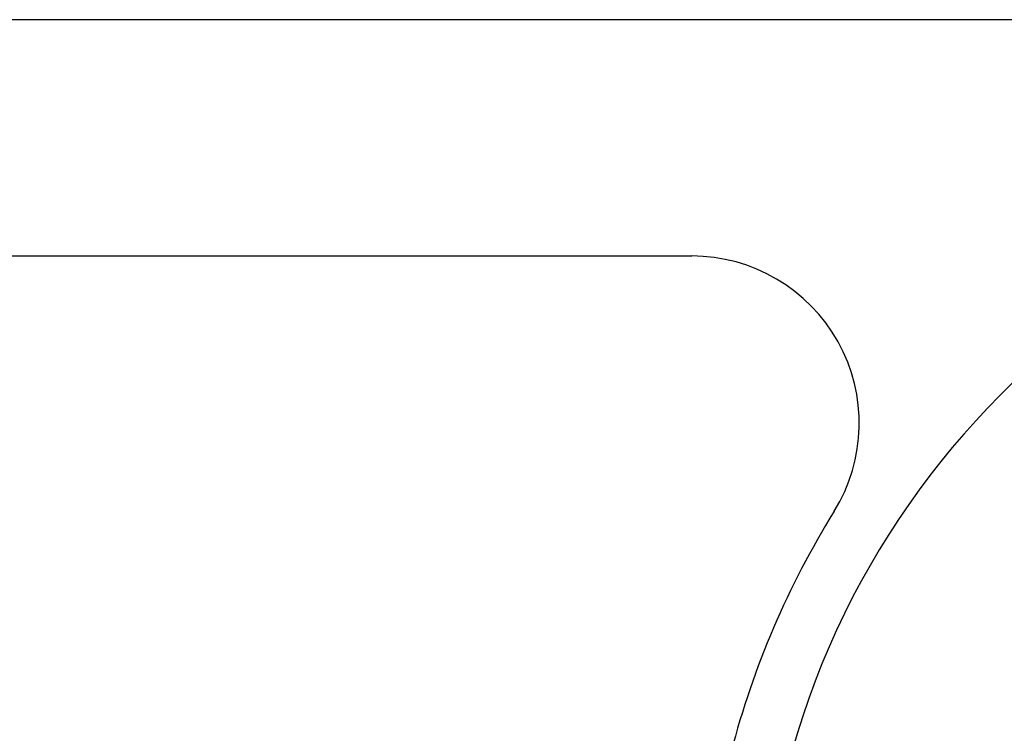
# Model space of a CAD drawing. Header units: inches. Extents: x 4 to 134, y 7 to 73.
# Tile 72 of 104: x 25.113 to 25.849, y 50.253 to 50.786. Entities that reach past the tile are written whole.
import ezdxf

# ---------------------------------------------------------------- set-up
doc = ezdxf.new("R2010")
doc.units = ezdxf.units.IN
doc.header["$MEASUREMENT"] = 0
doc.layers.add('Visible Edges(ANSI)', color=7, linetype='Continuous', lineweight=25)

msp = doc.modelspace()

# ---------------------------------------------------------------- linework, layer by layer
at = {"layer": 'Visible Edges(ANSI)'}
for p, q in [((26.93215, 50.78602), (4.80801, 50.78602)), ((6.1254, 50.60942), (25.61518, 50.60942))]:
    msp.add_line(p, q, dxfattribs=at)
for centre, radius, start, end in [((26.27929, 50.07342), 0.6122, 201.39917, 164.32272), ((25.61518, 50.48442), 0.125, 328.24768, 90), ((26.27929, 50.07342), 0.656, 148.24768, 165.39353)]:
    msp.add_arc(centre, radius, start, end, dxfattribs=at)

doc.saveas('drawing.dxf')
